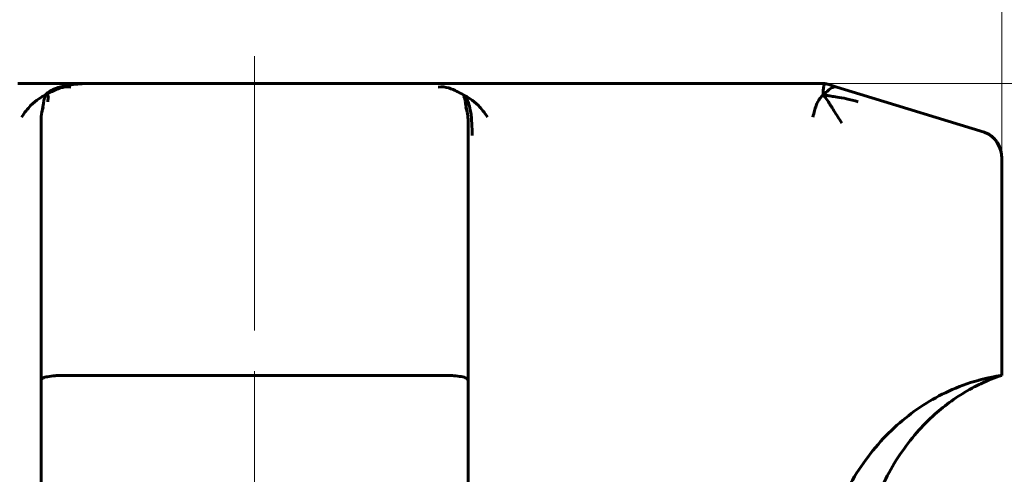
# Model space of a CAD drawing. Header units: millimetres. Extents: x 0 to 210, y 0 to 297.
# Tile 27 of 29: x 144 to 180, y 227 to 243. Entities that reach past the tile are written whole.
import ezdxf

# ---------------------------------------------------------------- set-up
doc = ezdxf.new("R2010")
doc.units = ezdxf.units.MM
for name, pattern in [('K5LT_AXLED', [12, 7.5, -1.5, 1.5, -1.5]), ('K5LT_BASIC', [0]), ('K5LT_THIN', [0])]:
    doc.linetypes.add(name, pattern=pattern)
doc.layers.add('Системный слой', color=7, linetype='Continuous')
doc.layers.add('Системный слой (1)', color=7, linetype='Continuous', true_color=0x6c6c6c)
doc.styles.add('KDIMTEXTSTYLE', font='txt', dxfattribs={"width": 0.96, "oblique": 15, "height": 5})
doc.styles.add('KTEXTSTYLE', font='txt', dxfattribs={"width": 0.96, "height": 5})
doc.dimstyles.new('KDIMSTYLE (1.00)', dxfattribs={"dimtxt": 5, "dimasz": 1, "dimexe": 2, "dimexo": 0, "dimgap": 1, "dimtad": 1, "dimtxsty": 'KDIMTEXTSTYLE', "dimsah": 1, "dimcen": 0, "dimdle": 1, "dimadec": 0, "dimazin": 0, "dimtfac": 0.667, "dimtmove": 0, "dimatfit": 3, "dimfxl": 1, "dimtvp": 1, "dimtolj": 1, "dimtzin": 0, "dimarcsym": 0})

# ---------------------------------------------------------------- blocks, each defined once
blk = doc.blocks.new('U80')
at = {"layer": 'Системный слой (1)', "color": 143, "linetype": 'K5LT_BASIC', "lineweight": 60, "true_color": 0x33acca}
for p, q in [((173.593, 241.144), (173.593, 241.144)), ((173.593, 241.144), (173.601, 241.144)), ((173.675, 241.14), (173.707, 241.136))]:
    blk.add_line(p, q, dxfattribs=at)
blk = doc.blocks.new('U85')
at = {"layer": 'Системный слой (1)', "color": 143, "linetype": 'K5LT_BASIC', "lineweight": 60, "true_color": 0x33acca}
for p, q in [((173.731, 241.132), (173.721, 241.133)), ((173.742, 241.13), (173.731, 241.132)), ((173.758, 241.126), (173.742, 241.13))]:
    blk.add_line(p, q, dxfattribs=at)
blk = doc.blocks.new('U90')
at = {"layer": 'Системный слой (1)', "color": 143, "linetype": 'K5LT_BASIC', "lineweight": 60, "true_color": 0x33acca}
for p, q in [((160.581, 238.144), (160.581, 238.377)), ((160.581, 230.21), (160.581, 238.144))]:
    blk.add_line(p, q, dxfattribs=at)
blk = doc.blocks.new('U91')
at = {"layer": 'Системный слой (1)', "color": 143, "linetype": 'K5LT_BASIC', "lineweight": 60, "true_color": 0x33acca}
blk.add_line((160.581, 238.144), (160.581, 238.144), dxfattribs=at)
blk.add_line((160.581, 238.144), (160.581, 238.144), dxfattribs=at)
blk = doc.blocks.new('U94')
at = {"layer": 'Системный слой (1)', "color": 143, "linetype": 'K5LT_BASIC', "lineweight": 60, "true_color": 0x33acca}
for p, q in [((145, 240.609), (144.977, 240.513)), ((145.015, 240.665), (145, 240.609)), ((145.026, 240.7), (145.015, 240.665)), ((145.034, 240.725), (145.026, 240.7)), ((144.931, 240.28), (144.908, 240.136)), ((144.953, 240.399), (144.931, 240.28)), ((144.964, 240.452), (144.953, 240.399)), ((144.969, 240.477), (144.964, 240.452)), ((144.972, 240.489), (144.969, 240.477)), ((144.973, 240.495), (144.972, 240.489)), ((144.977, 240.513), (144.973, 240.495)), ((144.903, 240.101), (144.902, 240.098)), ((144.906, 240.121), (144.903, 240.101)), ((144.907, 240.131), (144.906, 240.121)), ((144.908, 240.136), (144.907, 240.131))]:
    blk.add_line(p, q, dxfattribs=at)
blk = doc.blocks.new('U101')
at = {"layer": 'Системный слой (1)', "color": 143, "linetype": 'K5LT_BASIC', "lineweight": 60, "true_color": 0x33acca}
for p, q in [((160.413, 240.725), (160.421, 240.7)), ((160.421, 240.7), (160.432, 240.664)), ((160.432, 240.664), (160.448, 240.608)), ((160.448, 240.608), (160.471, 240.51)), ((160.471, 240.51), (160.475, 240.495)), ((160.475, 240.495), (160.476, 240.489)), ((160.476, 240.489), (160.478, 240.477)), ((160.478, 240.477), (160.484, 240.452)), ((160.484, 240.452), (160.494, 240.399)), ((160.494, 240.399), (160.516, 240.28)), ((160.516, 240.28), (160.54, 240.136)), ((160.54, 240.136), (160.541, 240.131)), ((160.541, 240.131), (160.542, 240.121)), ((160.542, 240.121), (160.545, 240.102))]:
    blk.add_line(p, q, dxfattribs=at)
blk = doc.blocks.new('U105')
at = {"layer": 'Системный слой (1)', "color": 143, "linetype": 'K5LT_BASIC', "lineweight": 60, "true_color": 0x33acca}
for p, q in [((173.707, 241.136), (173.798, 241.116)), ((173.814, 241.112), (173.819, 241.11))]:
    blk.add_line(p, q, dxfattribs=at)
blk = doc.blocks.new('U114')
at = {"layer": 'Системный слой (1)', "color": 143, "linetype": 'K5LT_BASIC', "lineweight": 60, "true_color": 0x33acca}
for p, q in [((173.665, 241.141), (173.644, 241.143)), ((173.679, 241.139), (173.665, 241.141)), ((173.691, 241.138), (173.679, 241.139))]:
    blk.add_line(p, q, dxfattribs=at)
blk = doc.blocks.new('U123')
at = {"layer": 'Системный слой (1)', "color": 143, "linetype": 'K5LT_BASIC', "lineweight": 60, "true_color": 0x33acca}
for p, q in [((144.867, 238.377), (144.867, 238.144)), ((144.867, 238.144), (144.867, 230.211))]:
    blk.add_line(p, q, dxfattribs=at)
blk = doc.blocks.new('D8')
at = {"layer": 'Системный слой (1)'}
for points in [[(199.783, 236.144), (199.124, 241.144), (198.466, 236.144), (199.124, 236.644)], [(199.124, 129.144), (199.783, 134.144), (199.124, 133.644), (198.466, 134.144)]]:
    blk.add_hatch(color=7, dxfattribs=at).paths.add_polyline_path(points)
at = {"layer": 'Системный слой (1)', "color": 7, "linetype": 'K5LT_THIN', "lineweight": 18, "true_color": 0xffffff}
for p, q in [((166.847, 241.144), (201.124, 241.144)), ((198.466, 236.144), (199.124, 241.144)), ((199.124, 241.144), (199.783, 236.144)), ((199.124, 241.144), (199.124, 129.144)), ((199.124, 236.644), (198.466, 236.144)), ((199.783, 236.144), (199.124, 236.644)), ((199.124, 129.144), (198.466, 134.144)), ((198.466, 134.144), (199.124, 133.644)), ((199.124, 133.644), (199.783, 134.144)), ((199.783, 134.144), (199.124, 129.144)), ((174.236, 129.144), (201.124, 129.144))]:
    blk.add_line(p, q, dxfattribs=at)
blk.add_wipeout([(198.124, 180.53), (190.743, 180.53), (190.743, 189.389), (198.124, 189.389)]).dxf.layer = 'Системный слой (1)'
at = {"layer": 'Системный слой (1)', "color": 7, "insert": (191.537, 180.53), "char_height": 5, "attachment_point": 1, "rotation": 90, "style": 'KTEXTSTYLE'}
blk.add_mtext('\\fArial|b0|c204|p34;\\H5.0;\\W1.000;\\Q15;\\fGOST Type AU|b0|i0|c204|p34;\\Q15;\\W0.960;112', dxfattribs=at)
blk = doc.blocks.new('KDIMARROW_01')
at = {"layer": 'Системный слой'}
blk.add_hatch(color=0, dxfattribs=at).paths.add_polyline_path([(0, 0), (-5, 0.658), (-4.5, 0), (-5, -0.658)])
at = {"layer": 'Системный слой', "color": 0, "linetype": 'K5LT_THIN', "lineweight": 18}
for p, q in [((-4.5, 0), (-5, 0.658)), ((-5, 0.658), (0, 0)), ((0, 0), (-5, -0.658)), ((-5, -0.658), (-4.5, 0))]:
    blk.add_line(p, q, dxfattribs=at)
at = {"layer": 'Системный слой (1)', "color": 0, "linetype": 'K5LT_THIN', "lineweight": 18}
blk.add_line((152.724, 129.144), (151.724, 129.144), dxfattribs=at)
blk = doc.blocks.new('D9')
at = {"layer": 'Системный слой (1)'}
for points in [[(121.224, 256.856), (126.224, 257.514), (125.724, 256.856), (126.224, 256.198)], [(179.224, 256.198), (184.224, 256.856), (179.224, 257.514), (179.724, 256.856)]]:
    blk.add_hatch(color=7, dxfattribs=at).paths.add_polyline_path(points)
at = {"layer": 'Системный слой (1)', "color": 7, "linetype": 'K5LT_THIN', "lineweight": 18, "true_color": 0xffffff}
for p, q in [((121.224, 167.044), (121.224, 258.856)), ((184.224, 167.044), (184.224, 258.856)), ((121.224, 256.856), (126.224, 257.514)), ((126.224, 257.514), (125.724, 256.856)), ((179.724, 256.856), (179.224, 257.514)), ((179.224, 257.514), (184.224, 256.856)), ((126.224, 256.198), (121.224, 256.856)), ((121.224, 256.856), (184.224, 256.856)), ((125.724, 256.856), (126.224, 256.198)), ((184.224, 256.856), (179.224, 256.198)), ((179.224, 256.198), (179.724, 256.856))]:
    blk.add_line(p, q, dxfattribs=at)
blk.add_wipeout([(147.052, 257.856), (147.052, 265.238), (157.943, 265.238), (157.943, 257.856)]).dxf.layer = 'Системный слой (1)'
at = {"layer": 'Системный слой (1)', "color": 7, "char_height": 5, "attachment_point": 1, "style": 'KTEXTSTYLE'}
for s, insert in [('\\fArial|b0|c204|p34;\\H5.0;\\W1.000;\\Q15;\\fGOST Type AU|b0|i0|c204|p34;\\Q15;\\W0.960;⌀', (147.052, 264.444)), ('\\fArial|b0|c204|p34;\\H5.0;\\W1.000;\\Q15;\\fGOST Type AU|b0|i0|c204|p34;\\Q15;\\W0.960;63', (150.359, 264.444))]:
    blk.add_mtext(s, dxfattribs=dict(at, insert=insert))
blk = doc.blocks.new('D10')
at = {"layer": 'Системный слой (1)'}
for points in [[(129.724, 246.33), (130.224, 246.988), (125.224, 246.33), (130.224, 245.671)], [(180.224, 246.33), (175.224, 246.988), (175.724, 246.33), (175.224, 245.671)]]:
    blk.add_hatch(color=7, dxfattribs=at).paths.add_polyline_path(points)
at = {"layer": 'Системный слой (1)', "color": 7, "linetype": 'K5LT_THIN', "lineweight": 18, "true_color": 0xffffff}
for p, q in [((125.224, 233.377), (125.224, 248.33)), ((180.224, 233.377), (180.224, 248.33)), ((125.224, 246.33), (130.224, 246.988)), ((130.224, 246.988), (129.724, 246.33)), ((175.724, 246.33), (175.224, 246.988)), ((175.224, 246.988), (180.224, 246.33)), ((130.224, 245.671), (125.224, 246.33)), ((125.224, 246.33), (180.224, 246.33)), ((129.724, 246.33), (130.224, 245.671)), ((180.224, 246.33), (175.224, 245.671)), ((175.224, 245.671), (175.724, 246.33))]:
    blk.add_line(p, q, dxfattribs=at)
blk.add_wipeout([(147.382, 247.33), (147.382, 254.712), (157.639, 254.712), (157.639, 247.33)]).dxf.layer = 'Системный слой (1)'
at = {"layer": 'Системный слой (1)', "color": 7, "char_height": 5, "attachment_point": 1, "style": 'KTEXTSTYLE'}
for s, insert in [('\\fArial|b0|c204|p34;\\H5.0;\\W1.000;\\Q15;\\fGOST Type AU|b0|i0|c204|p34;\\Q15;\\W0.960;⌀', (147.382, 253.917)), ('\\fArial|b0|c204|p34;\\H5.0;\\W1.000;\\Q15;\\fGOST Type AU|b0|i0|c204|p34;\\Q15;\\W0.960;55', (150.69, 253.917))]:
    blk.add_mtext(s, dxfattribs=dict(at, insert=insert))

msp = doc.modelspace()

# ---------------------------------------------------------------- linework, layer by layer
at = {"layer": 'Системный слой (1)', "color": 143, "linetype": 'K5LT_BASIC', "lineweight": 60, "true_color": 0x33acca}
for p, q in [((145.362, 241.144), (144.014, 241.144)), ((146.677, 241.144), (145.362, 241.144)), ((146.615, 241.144), (146.597, 241.144)), ((158.772, 241.144), (146.677, 241.144)), ((160.08, 241.144), (158.772, 241.144)), ((158.833, 241.144), (158.915, 241.144)), ((161.435, 241.144), (160.08, 241.144)), ((172.259, 241.144), (161.435, 241.144)), ((173.058, 241.144), (172.259, 241.144)), ((173.593, 241.144), (173.058, 241.144)), ((173.591, 241.144), (173.59, 241.144)), ((173.593, 241.144), (173.593, 241.144)), ((173.598, 241.144), (173.601, 241.144)), ((173.812, 241.112), (173.818, 241.11)), ((173.818, 241.11), (173.815, 241.111)), ((174.148, 241.009), (173.819, 241.11)), ((173.827, 241.108), (173.825, 241.108)), ((175.001, 240.747), (174.148, 241.009)), ((179.577, 239.343), (175.001, 240.747)), ((160.501, 240.249), (160.498, 240.261)), ((144.867, 239.801), (144.867, 239.781)), ((144.867, 239.781), (144.867, 238.377)), ((144.867, 239.582), (144.867, 239.587)), ((160.581, 239.781), (160.581, 239.801)), ((160.581, 238.377), (160.581, 239.781)), ((160.581, 239.581), (160.581, 239.583)), ((180.224, 230.394), (180.224, 238.377)), ((144.867, 230.211), (144.867, 225.33)), ((159.708, 230.394), (145.74, 230.394)), ((160.581, 225.33), (160.581, 230.21))]:
    msp.add_line(p, q, dxfattribs=at)
msp.add_ellipse((179.351, 238.377), major_axis=(0, 1), ratio=0.87301, start_param=4.712389, end_param=6.021386, dxfattribs=at)
for points in [[(145.034, 240.725), (145.061, 240.753), (145.121, 240.806), (145.23, 240.878), (145.364, 240.943), (145.533, 241.003), (145.756, 241.059), (146.048, 241.107), (146.373, 241.135), (146.574, 241.136), (146.677, 241.136)], [(145.034, 240.725), (145.115, 240.769), (145.272, 240.847), (145.56, 240.988), (145.825, 241.031), (145.966, 241.009)], [(160.413, 240.725), (160.332, 240.769), (160.181, 240.847), (159.886, 240.988), (159.623, 241.031), (159.482, 241.009)], [(173.654, 240.725), (173.654, 240.753), (173.653, 240.806), (173.654, 240.878), (173.657, 240.943), (173.663, 241.003), (173.675, 241.059), (173.693, 241.107), (173.705, 241.135), (173.707, 241.136), (173.707, 241.136)], [(173.654, 240.725), (173.701, 240.769), (173.796, 240.847), (173.941, 240.988), (174.078, 241.031), (174.148, 241.009)], [(145.034, 240.725), (144.953, 240.681), (144.798, 240.586), (144.494, 240.365), (144.261, 240.068), (144.152, 239.898)], [(145.034, 240.725), (145.059, 240.717), (145.099, 240.701), (145.132, 240.675), (145.142, 240.643), (145.126, 240.586), (145.123, 240.511), (145.123, 240.464)], [(160.413, 240.725), (160.456, 240.679), (160.531, 240.579), (160.616, 240.38), (160.683, 240.101), (160.727, 239.665), (160.73, 239.384), (160.73, 239.23)], [(160.413, 240.725), (160.494, 240.681), (160.652, 240.586), (160.955, 240.365), (161.188, 240.069), (161.297, 239.898)], [(173.654, 240.725), (173.607, 240.681), (173.519, 240.586), (173.387, 240.365), (173.315, 240.068), (173.269, 239.898)], [(173.654, 240.725), (173.695, 240.717), (173.778, 240.701), (173.93, 240.675), (174.145, 240.643), (174.502, 240.586), (174.782, 240.511), (174.935, 240.464)], [(173.654, 240.725), (173.704, 240.662), (173.804, 240.526), (174.035, 240.155), (174.241, 239.833), (174.343, 239.683)]]:
    msp.add_open_spline(points, degree=3, dxfattribs=at)
for points, knots in [([(173.598, 241.144), (173.598, 241.144), (173.598, 241.144), (173.598, 241.144), (173.598, 241.144), (173.598, 241.144), (173.598, 241.144), (173.598, 241.144), (173.598, 241.144), (173.598, 241.144), (173.598, 241.144), (173.599, 241.144), (173.599, 241.144), (173.599, 241.144), (173.599, 241.144), (173.599, 241.144), (173.599, 241.144), (173.6, 241.144), (173.6, 241.144), (173.601, 241.144), (173.601, 241.144), (173.602, 241.144), (173.603, 241.144), (173.605, 241.144), (173.606, 241.144), (173.607, 241.144), (173.608, 241.144), (173.609, 241.144), (173.609, 241.144), (173.609, 241.144), (173.61, 241.144), (173.61, 241.144), (173.61, 241.144), (173.61, 241.144), (173.61, 241.144), (173.61, 241.144), (173.611, 241.144), (173.611, 241.144), (173.612, 241.144), (173.613, 241.144), (173.614, 241.144), (173.615, 241.144), (173.616, 241.144), (173.619, 241.144), (173.622, 241.144), (173.627, 241.144), (173.63, 241.143), (173.637, 241.143), (173.64, 241.143), (173.646, 241.142), (173.649, 241.142), (173.659, 241.141), (173.664, 241.141), (173.671, 241.14), (173.67, 241.14), (173.675, 241.14)], [0, 0, 0, 0, 0.023962, 0.023962, 0.047925, 0.047925, 0.071887, 0.071887, 0.119812, 0.119812, 0.167679, 0.167679, 0.263413, 0.263413, 0.454882, 0.454882, 0.83782, 0.83782, 1.603695, 1.603695, 2.588609, 2.588609, 4.144319, 4.144319, 6.09451, 6.09451, 7.170508, 7.170508, 7.523108, 7.523108, 7.623782, 7.623782, 7.724457, 7.724457, 7.841696, 7.841696, 8.076173, 8.076173, 8.545129, 8.545129, 9.319916, 9.319916, 10.025869, 10.025869, 11.437774, 11.437774, 13.555633, 13.555633, 15.855421, 15.855421, 17.791349, 17.791349, 23.147427, 23.147427, 26.780387, 26.780387, 26.780387, 26.780387]), ([(173.731, 241.132), (173.731, 241.132), (173.731, 241.132), (173.732, 241.132), (173.732, 241.132), (173.732, 241.131), (173.732, 241.131), (173.732, 241.131), (173.733, 241.131), (173.733, 241.131), (173.733, 241.131), (173.733, 241.131), (173.733, 241.131), (173.734, 241.131), (173.735, 241.131), (173.737, 241.13), (173.739, 241.13), (173.744, 241.129), (173.748, 241.128), (173.755, 241.127), (173.756, 241.127), (173.758, 241.126), (173.758, 241.126), (173.759, 241.126), (173.76, 241.126), (173.763, 241.125), (173.765, 241.125), (173.767, 241.124), (173.769, 241.124), (173.771, 241.123), (173.772, 241.123), (173.774, 241.122), (173.775, 241.122), (173.777, 241.122), (173.778, 241.122), (173.78, 241.121), (173.78, 241.121), (173.782, 241.121), (173.782, 241.12), (173.786, 241.12), (173.788, 241.119), (173.792, 241.118), (173.794, 241.117), (173.797, 241.117), (173.797, 241.116), (173.799, 241.116), (173.799, 241.116), (173.8, 241.116), (173.8, 241.116), (173.801, 241.115), (173.802, 241.115), (173.803, 241.115), (173.804, 241.115), (173.806, 241.114), (173.807, 241.114), (173.808, 241.114), (173.808, 241.113), (173.809, 241.113), (173.809, 241.113), (173.809, 241.113), (173.809, 241.113), (173.81, 241.113), (173.81, 241.113), (173.81, 241.113), (173.81, 241.113), (173.81, 241.113), (173.81, 241.113), (173.811, 241.113), (173.811, 241.113), (173.811, 241.113), (173.811, 241.113), (173.811, 241.113), (173.811, 241.113), (173.811, 241.113), (173.811, 241.113), (173.811, 241.113), (173.811, 241.112), (173.811, 241.112), (173.811, 241.112), (173.812, 241.112), (173.812, 241.112), (173.812, 241.112), (173.812, 241.112), (173.812, 241.112), (173.812, 241.112), (173.812, 241.112), (173.812, 241.112), (173.812, 241.112), (173.812, 241.112), (173.812, 241.112), (173.812, 241.112), (173.812, 241.112), (173.812, 241.112), (173.812, 241.112), (173.812, 241.112), (173.812, 241.112), (173.812, 241.112), (173.812, 241.112), (173.812, 241.112), (173.812, 241.112), (173.812, 241.112), (173.812, 241.112), (173.812, 241.112), (173.812, 241.112), (173.812, 241.112), (173.812, 241.112)], [0, 0, 0, 0, 0.044119, 0.044119, 0.198534, 0.198534, 0.485305, 0.485305, 0.814903, 0.814903, 0.948551, 0.948551, 1.416317, 1.416317, 2.810575, 2.810575, 5.59909, 5.59909, 11.176121, 11.176121, 12.20521, 12.20521, 12.311078, 12.311078, 13.321254, 13.321254, 14.33584, 14.33584, 15.25819, 15.25819, 16.096691, 16.096691, 16.858964, 16.858964, 17.551939, 17.551939, 18.181917, 18.181917, 18.811895, 18.811895, 21.670427, 21.670427, 24.52896, 24.52896, 25.982162, 25.982162, 26.727722, 26.727722, 27.413825, 27.413825, 27.740027, 27.740027, 28.409812, 28.409812, 28.860992, 28.860992, 29.014607, 29.014607, 29.353109, 29.353109, 29.403775, 29.403775, 29.58648, 29.58648, 29.819851, 29.819851, 29.870434, 29.870434, 29.979205, 29.979205, 30.119351, 30.119351, 30.154388, 30.154388, 30.189425, 30.189425, 30.508415, 30.508415, 30.640029, 30.640029, 30.830148, 30.830148, 31.151881, 31.151881, 31.469372, 31.469372, 31.511529, 31.511529, 31.786863, 31.786863, 32.104354, 32.104354, 32.51711, 32.51711, 32.929866, 32.929866, 33.342622, 33.342622, 33.531192, 33.531192, 34.064951, 34.064951, 34.78728, 34.78728, 35.028981, 35.028981, 35.028981, 35.028981]), ([(144.949, 240.255), (144.948, 240.254), (144.948, 240.253), (144.947, 240.251), (144.947, 240.25), (144.946, 240.248), (144.946, 240.246), (144.944, 240.242), (144.944, 240.24), (144.942, 240.236), (144.941, 240.233), (144.94, 240.228), (144.939, 240.225), (144.937, 240.219), (144.935, 240.215), (144.933, 240.206), (144.931, 240.202), (144.928, 240.193), (144.927, 240.188), (144.923, 240.175), (144.921, 240.166), (144.916, 240.149), (144.913, 240.14), (144.905, 240.109), (144.899, 240.086), (144.89, 240.041), (144.886, 240.018), (144.88, 239.983), (144.879, 239.972), (144.873, 239.931), (144.87, 239.9), (144.868, 239.846), (144.867, 239.824), (144.867, 239.801)], [0, 0, 0, 0, 0.306289, 0.306289, 0.4001, 0.4001, 0.612578, 0.612578, 0.827413, 0.827413, 1.042249, 1.042249, 1.257084, 1.257084, 1.539689, 1.539689, 1.822294, 1.822294, 2.104899, 2.104899, 2.568142, 2.568142, 3.031385, 3.031385, 4.079662, 4.079662, 5.128318, 5.128318, 5.626056, 5.626056, 6.985794, 6.985794, 8, 8, 8, 8]), ([(160.499, 240.258), (160.499, 240.256), (160.5, 240.255), (160.501, 240.251), (160.502, 240.248), (160.504, 240.243), (160.504, 240.241), (160.506, 240.236), (160.507, 240.233), (160.509, 240.227), (160.51, 240.224), (160.512, 240.216), (160.514, 240.211), (160.517, 240.201), (160.519, 240.196), (160.522, 240.185), (160.524, 240.179), (160.529, 240.163), (160.532, 240.152), (160.538, 240.13), (160.541, 240.119), (160.545, 240.101), (160.547, 240.094), (160.552, 240.074), (160.554, 240.06), (160.558, 240.043), (160.558, 240.04), (160.56, 240.034), (160.56, 240.031), (160.562, 240.022), (160.563, 240.016), (160.565, 240.004), (160.566, 239.999), (160.567, 239.988), (160.568, 239.983), (160.569, 239.974), (160.57, 239.97), (160.571, 239.961), (160.572, 239.957), (160.572, 239.95), (160.573, 239.947), (160.574, 239.94), (160.574, 239.936), (160.577, 239.912), (160.578, 239.891), (160.58, 239.849), (160.581, 239.828), (160.581, 239.805), (160.581, 239.803), (160.581, 239.801)], [0, 0, 0, 0, 0.291311, 0.291311, 0.582622, 0.582622, 0.807311, 0.807311, 1.032, 1.032, 1.256689, 1.256689, 1.582162, 1.582162, 1.907634, 1.907634, 2.233106, 2.233106, 2.794498, 2.794498, 3.35589, 3.35589, 3.674018, 3.674018, 4.310274, 4.310274, 4.451326, 4.451326, 4.583152, 4.583152, 4.867915, 4.867915, 5.119497, 5.119497, 5.341764, 5.341764, 5.538132, 5.538132, 5.711618, 5.711618, 5.86489, 5.86489, 6.018162, 6.018162, 6.957668, 6.957668, 7.897173, 7.897173, 8, 8, 8, 8]), ([(180.224, 238.377), (180.224, 238.414), (180.222, 238.452), (180.215, 238.526), (180.209, 238.564), (180.194, 238.638), (180.185, 238.674), (180.163, 238.746), (180.15, 238.781), (180.121, 238.85), (180.105, 238.883), (180.069, 238.948), (180.049, 238.979), (180.007, 239.038), (179.984, 239.066), (179.937, 239.119), (179.912, 239.144), (179.86, 239.19), (179.833, 239.212), (179.777, 239.25), (179.749, 239.268), (179.691, 239.298), (179.662, 239.312), (179.614, 239.331), (179.596, 239.337), (179.577, 239.343)], [0, 0, 0, 0, 1.082951, 1.082951, 2.172595, 2.172595, 3.263232, 3.263232, 4.348298, 4.348298, 5.424759, 5.424759, 6.486958, 6.486958, 7.530018, 7.530018, 8.549503, 8.549503, 9.541065, 9.541065, 10.503612, 10.503612, 11.431335, 11.431335, 12, 12, 12, 12]), ([(180.224, 238.377), (180.224, 238.414), (180.222, 238.452), (180.215, 238.526), (180.209, 238.564), (180.194, 238.638), (180.185, 238.674), (180.163, 238.746), (180.15, 238.781), (180.121, 238.85), (180.105, 238.883), (180.069, 238.948), (180.049, 238.979), (180.007, 239.038), (179.984, 239.066), (179.937, 239.119), (179.912, 239.144), (179.86, 239.19), (179.833, 239.212), (179.777, 239.25), (179.749, 239.268), (179.691, 239.298), (179.662, 239.312), (179.614, 239.331), (179.596, 239.337), (179.577, 239.343)], [0, 0, 0, 0, 1.082951, 1.082951, 2.172595, 2.172595, 3.263232, 3.263232, 4.348298, 4.348298, 5.424759, 5.424759, 6.486958, 6.486958, 7.530018, 7.530018, 8.549503, 8.549503, 9.541065, 9.541065, 10.503612, 10.503612, 11.431335, 11.431335, 12, 12, 12, 12]), ([(144.867, 230.211), (144.867, 230.214), (144.867, 230.218), (144.873, 230.25), (144.897, 230.275), (144.981, 230.317), (145.037, 230.333), (145.186, 230.362), (145.282, 230.374), (145.434, 230.385), (145.482, 230.388), (145.572, 230.392), (145.613, 230.393), (145.684, 230.394), (145.712, 230.394), (145.74, 230.394)], [-0.1588419, -0.1588419, -0.1588419, -0.1588419, -0.1543354, -0.1543354, -0.1164914, -0.1164914, -0.0815533, -0.0815533, -0.0415051, -0.0415051, -0.024235, -0.024235, -0.0096871, -0.0096871, 0, 0, 0, 0]), ([(159.708, 230.394), (159.725, 230.394), (159.742, 230.394), (159.793, 230.394), (159.827, 230.393), (159.93, 230.39), (159.997, 230.386), (160.16, 230.374), (160.251, 230.363), (160.408, 230.334), (160.471, 230.316), (160.559, 230.27), (160.581, 230.242), (160.581, 230.21)], [0, 0, 0, 0, 0.0057615, 0.0057615, 0.0176604, 0.0176604, 0.0415943, 0.0415943, 0.0791647, 0.0791647, 0.1185742, 0.1185742, 0.1589194, 0.1589194, 0.1589194, 0.1589194]), ([(179.351, 230.21), (178.983, 230.108), (178.621, 229.975), (177.628, 229.518), (177.022, 229.126), (176.188, 228.405), (175.921, 228.14), (175.16, 227.269), (174.723, 226.603), (174.298, 225.696), (174.22, 225.514), (174.148, 225.33)], [0.1018196, 0.1018196, 0.1018196, 0.1018196, 0.2321412, 0.2321412, 0.4698217, 0.4698217, 0.5911403, 0.5911403, 0.8396793, 0.8396793, 0.900297, 0.900297, 0.900297, 0.900297]), ([(180.224, 230.394), (179.96, 230.308), (179.701, 230.205), (179.307, 230.019), (179.167, 229.947), (178.915, 229.806), (178.803, 229.739), (178.583, 229.599), (178.475, 229.526), (178.158, 229.298), (177.955, 229.135), (177.525, 228.752), (177.303, 228.526), (176.874, 228.035), (176.669, 227.767), (176.285, 227.197), (176.109, 226.894), (175.792, 226.264), (175.653, 225.938), (175.401, 225.234), (175.292, 224.857), (175.12, 224.075), (175.058, 223.67), (174.999, 222.994), (174.987, 222.724), (174.986, 222.455)], [0, 0, 0, 0, 1.971842, 1.971842, 3.089976, 3.089976, 4.015671, 4.015671, 4.941366, 4.941366, 6.785402, 6.785402, 9.025511, 9.025511, 11.41015, 11.41015, 13.89482, 13.89482, 16.408101, 16.408101, 19.18979, 19.18979, 22.085413, 22.085413, 24, 24, 24, 24]), ([(179.351, 230.21), (179.404, 230.225), (179.456, 230.238), (179.554, 230.263), (179.599, 230.274), (179.695, 230.295), (179.744, 230.306), (179.835, 230.324), (179.877, 230.332), (179.954, 230.347), (179.99, 230.354), (180.054, 230.365), (180.083, 230.37), (180.132, 230.379), (180.153, 230.382), (180.184, 230.387), (180.196, 230.389), (180.215, 230.393), (180.221, 230.394), (180.224, 230.394), (180.224, 230.394), (180.224, 230.394)], [-0.1588361, -0.1588361, -0.1588361, -0.1588361, -0.1402126, -0.1402126, -0.1237438, -0.1237438, -0.104785, -0.104785, -0.0870589, -0.0870589, -0.0695273, -0.0695273, -0.0523057, -0.0523057, -0.0353782, -0.0353782, -0.0210048, -0.0210048, -0.0038488, -0.0038488, -0.000475, -0.000475, -0.000475, -0.000475])]:
    msp.add_open_spline(points, degree=3, knots=knots, dxfattribs=at)

# ---------------------------------------------------------------- block references
at = {"layer": 'Системный слой (1)'}
for name in ['U80', 'U114', 'U105', 'U85', 'U94', 'U101', 'U123', 'U90', 'U91']:
    msp.add_blockref(name, (0, 0), dxfattribs=at)

# ---------------------------------------------------------------- next in the draw order: dimensions: what is measured, and where the dimension line sits
at = {"layer": 'Системный слой (1)', "color": 7}
dim = msp.add_linear_dim(base=(199.124, 241.144), p1=(174.236, 129.144), p2=(166.847, 241.144), angle=90, dimstyle='KDIMSTYLE (1.00)', override={"dimexo": 0, "dimpost": '\\fGOST Type AU|b0|c204|p34;\\H5.0;\\W0.960;\\Q15;<>', "dimblk1": 'KDIMARROW_01', "dimblk2": 'KDIMARROW_01', "dimse1": 0, "dimse2": 0, "dimclrt": 7, "dimtol": 1, "dimtp": 0, "dimtm": 0, "dimtdec": 5, "dimtolj": 1}, dxfattribs=at)
dim.commit()
dim.dimension.update_dxf_attribs({"geometry": 'D8', "text_midpoint": (199.124, 185.144), "dimtype": 160})

# ---------------------------------------------------------------- next in the draw order: dimensions: what is measured, and where the dimension line sits
dim = msp.add_linear_dim(base=(121.224, 256.856), p1=(184.224, 167.044), p2=(121.224, 167.044), dimstyle='KDIMSTYLE (1.00)', override={"dimexo": 0, "dimpost": '\\fGOST Type AU|b0|c204|p34;\\H5.0;\\W0.960;\\Q15;∅<>', "dimblk1": 'KDIMARROW_01', "dimblk2": 'KDIMARROW_01', "dimse1": 0, "dimse2": 0, "dimclrt": 7, "dimtol": 1, "dimtp": 0, "dimtm": 0, "dimtdec": 5, "dimtolj": 1}, dxfattribs=at)
dim.commit()
dim.dimension.update_dxf_attribs({"geometry": 'D9', "text_midpoint": (152.724, 256.856), "dimtype": 160})

# ---------------------------------------------------------------- next in the draw order: dimensions: what is measured, and where the dimension line sits
dim = msp.add_linear_dim(base=(125.224, 246.33), p1=(180.224, 233.377), p2=(125.224, 233.377), dimstyle='KDIMSTYLE (1.00)', override={"dimexo": 0, "dimpost": '\\fGOST Type AU|b0|c204|p34;\\H5.0;\\W0.960;\\Q15;∅<>', "dimblk1": 'KDIMARROW_01', "dimblk2": 'KDIMARROW_01', "dimse1": 0, "dimse2": 0, "dimclrt": 7, "dimtol": 1, "dimtp": 0, "dimtm": 0, "dimtdec": 5, "dimtolj": 1}, dxfattribs=at)
dim.commit()
dim.dimension.update_dxf_attribs({"geometry": 'D10', "text_midpoint": (152.724, 246.33), "dimtype": 160})

# ---------------------------------------------------------------- next in the draw order: linework, layer by layer
at = {"layer": 'Системный слой (1)', "color": 30, "linetype": 'K5LT_AXLED', "lineweight": 18, "true_color": 0xff8000}
for p, q in [((152.724, 175.044), (152.724, 242.144)), ((152.724, 172.044), (152.724, 239.144))]:
    msp.add_line(p, q, dxfattribs=at)

doc.saveas('drawing.dxf')
